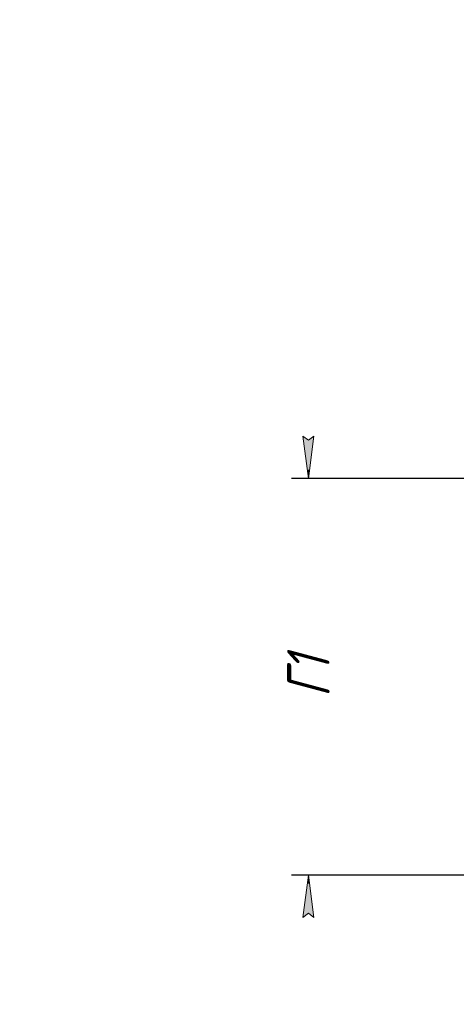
# Model space of a CAD drawing. Header units: millimetres. Extents: x 0 to 420, y 0 to 297.
# Tile 1 of 5: x 0 to 51, y 0 to 116. Entities that reach past the tile are written whole.
import ezdxf

# ---------------------------------------------------------------- set-up
doc = ezdxf.new("R2010")
doc.units = ezdxf.units.MM
doc.linetypes.add('K5LT_THIN', pattern=[0])
doc.layers.add('Системный слой', color=7, linetype='Continuous')
doc.styles.add('KDIMTEXTSTYLE', font='GOST_AU.SHX', dxfattribs={"width": 0.96, "oblique": 15, "height": 5})
doc.dimstyles.new('KDIMSTYLE (0.25)', dxfattribs={"dimtxt": 5, "dimasz": 1, "dimexe": 2, "dimexo": 0, "dimgap": 1, "dimtad": 1, "dimlfac": 4, "dimtxsty": 'KDIMTEXTSTYLE', "dimsah": 1, "dimcen": 0, "dimdle": 1, "dimadec": 0, "dimazin": 0, "dimtfac": 0.667, "dimtmove": 0, "dimatfit": 3, "dimfxl": 1, "dimtvp": 1, "dimtolj": 1, "dimtzin": 0, "dimarcsym": 0})

# ---------------------------------------------------------------- blocks, each defined once
blk = doc.blocks.new('KDIMARROW_01')
at = {"layer": 'Системный слой'}
blk.add_hatch(color=0, dxfattribs=at).paths.add_polyline_path([(0, 0), (-5, 0.66), (-4.5, 0), (-5, -0.66)])
at = {"layer": 'Системный слой', "color": 0, "linetype": 'K5LT_THIN', "lineweight": 18}
for p, q in [((-4.5, 0), (-5, 0.66)), ((-5, 0.66), (0, 0)), ((0, 0), (-5, -0.66)), ((-5, -0.66), (-4.5, 0)), ((0, 0), (-1, 0))]:
    blk.add_line(p, q, dxfattribs=at)

msp = doc.modelspace()

# ---------------------------------------------------------------- dimensions: what is measured, and where the dimension line sits
at = {"layer": 'Системный слой', "color": 7}
msp.add_linear_dim(base=(34.0083, 15.2394), p1=(58.6389, 61.9894), p2=(54.0474, 15.2394), angle=90, location=(34.0083, 38.6144), text='\\H5.0;\\W0.965;\\Q15;\\H5.0;\\W0.965;\\Q15;\\Q15;Г1', dimstyle='KDIMSTYLE (0.25)', override={"dimexo": 0, "dimblk1": 'KDIMARROW_01', "dimblk2": 'KDIMARROW_01', "dimse1": 0, "dimse2": 0, "dimclrt": 7, "dimtolj": 1}, dxfattribs=at).render()

doc.saveas('drawing.dxf')
